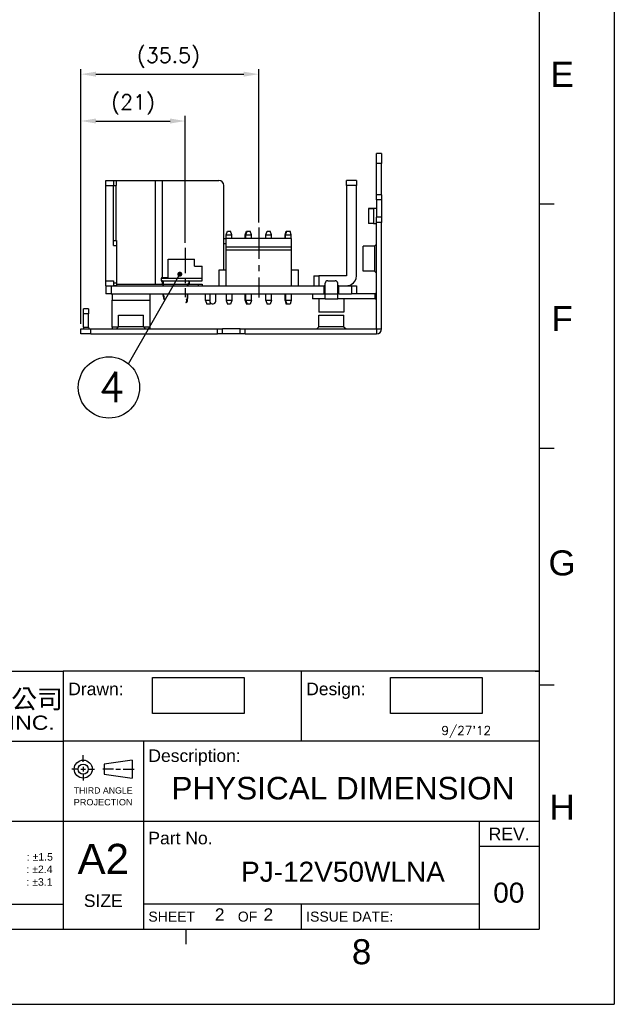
# Model space of a CAD drawing. Extents: x 210 to 804, y -840 to 420.
# Tile 7 of 50: x 685 to 804, y -840 to -644. Entities that reach past the tile are written whole.
import ezdxf
from ezdxf.enums import TextEntityAlignment as Align

# ---------------------------------------------------------------- set-up
doc = ezdxf.new("R2010")
doc.units = 0
doc.header["$LTSCALE"] = 0.5
doc.header["$XCLIPFRAME"] = 0
doc.linetypes.add('CENTER', pattern=[2, 1.25, -0.25, 0.25, -0.25])
doc.layers.get('0').update_dxf_attribs({"linetype": 'CONTINUOUS'})
doc.layers.get('Defpoints').update_dxf_attribs({"linetype": 'CONTINUOUS'})
for name, color, linetype in [('2', 2, 'CONTINUOUS'), ('3', 3, 'CONTINUOUS'), ('c', 4, 'CENTER'), ('DIM', 7, 'CONTINUOUS'), ('PAPER', 7, 'CONTINUOUS')]:
    doc.layers.add(name, color=color, linetype=linetype)
doc.layers.add('Dimension', color=2, linetype='CONTINUOUS', lineweight=9)
doc.styles.add('ARIAL', font='ARIAL.TTF')
doc.styles.add('SIMPLEX', font='SIMPLEX.shx')
doc.styles.add('微軟正黑體', font='MSJH.ttf')
doc.dimstyles.new('STANDARD$0', dxfattribs={"dimtxt": 3, "dimasz": 3, "dimexe": 1, "dimexo": 1, "dimgap": 1, "dimtad": 1, "dimdec": 1, "dimzin": 0, "dimdsep": 46, "dimtxsty": 'STANDARD', "dimcen": -0.5, "dimclrd": 2, "dimclre": 2, "dimclrt": 2, "dimadec": 1, "dimazin": 0, "dimtfac": 1, "dimtdec": 1, "dimtmove": 0, "dimatfit": 3, "dimfxl": 1, "dimtolj": 1, "dimtzin": 0, "dimarcsym": 0})
picture_1 = doc.add_image_def('image1.tif', size_in_pixel=(256, 100))

# ---------------------------------------------------------------- blocks, each defined once
blk = doc.blocks.new('A2')
at = {"layer": '3'}
blk.add_line((598.9999998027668, 20.00000003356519), (693.9999998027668, 20.00000003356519), dxfattribs=at)
at = {"layer": 'PAPER', "color": 4}
for p in [(803.9999998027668, 420.0000000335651), (209.9999998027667, 3.35651293e-08)]:
    blk.add_line(p, (803.9999998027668, 3.35651293e-08), dxfattribs=at)
at = {"layer": 'PAPER', "color": 3}
for p, q in [((788.9999998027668, 405.0000000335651), (788.9999998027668, 15.00000003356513)), ((598.9999998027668, 66.50000003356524), (693.9999998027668, 66.50000003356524)), ((788.9999998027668, 66.50000003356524), (693.9999998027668, 66.50000003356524)), ((693.9999998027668, 66.50000003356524), (693.9999998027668, 15.00000003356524)), ((741.4999998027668, 66.50000003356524), (741.4999998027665, 52.50000003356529)), ((788.1999998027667, 66.50000003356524), (788.9999998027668, 66.50000003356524)), ((788.1999998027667, 66.50000003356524), (788.9999998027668, 66.50000003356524)), ((598.9999998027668, 52.50000003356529), (693.9999998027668, 52.50000003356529)), ((788.9999998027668, 52.50000003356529), (693.9999998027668, 52.50000003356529)), ((709.9999998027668, 52.50000003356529), (709.9999998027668, 15.00000003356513)), ((693.9999998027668, 36.50000003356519), (598.9999998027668, 36.50000003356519)), ((788.9999998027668, 36.50000003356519), (693.9999998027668, 36.50000003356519)), ((776.9999998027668, 36.50000003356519), (776.9999998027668, 15.00000003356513)), ((788.9999998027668, 31.50000003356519), (776.9999998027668, 31.50000003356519)), ((776.9999998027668, 20.00000003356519), (709.9999998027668, 20.00000003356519)), ((741.4999998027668, 20.00000003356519), (741.4999998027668, 15.00000003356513)), ((224.9999998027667, 15.00000003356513), (788.9999998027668, 15.00000003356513))]:
    blk.add_line(p, q, dxfattribs=at)
at = {"layer": 'PAPER', "color": 2}
for p, q in [((788.9999998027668, 159.7500000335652), (791.9999998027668, 159.7500000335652)), ((788.9999998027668, 111.0000000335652), (791.9999998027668, 111.0000000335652)), ((788.9999998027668, 63.75000003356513), (791.9999998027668, 63.75000003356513)), ((697.9883823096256, 48.37758921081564), (697.9883823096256, 49.69758921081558)), ((697.9883823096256, 47.41033061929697), (697.9883823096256, 46.45033061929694)), ((707.788382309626, 48.73033061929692), (702.1883823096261, 47.93033061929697)), ((702.1883823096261, 47.93033061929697), (702.1883823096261, 45.93033061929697)), ((707.788382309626, 48.73033061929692), (707.788382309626, 45.130330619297)), ((697.0283823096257, 46.93033061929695), (695.7083823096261, 46.93033061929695)), ((697.5083823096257, 46.93033061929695), (698.4683823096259, 46.93033061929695)), ((697.9883823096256, 45.97033061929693), (697.9883823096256, 44.65033061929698)), ((698.9483823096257, 46.93033061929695), (700.2683823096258, 46.93033061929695)), ((704.0221973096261, 46.93033061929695), (701.894932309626, 46.93033061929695)), ((702.1883823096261, 45.93033061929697), (707.788382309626, 45.130330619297)), ((704.5021973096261, 46.93033061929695), (705.462197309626, 46.93033061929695)), ((705.9421973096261, 46.93033061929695), (708.1750923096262, 46.93033061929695)), ((718.4999998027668, 15.00000003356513), (718.4999998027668, 12.00000003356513))]:
    blk.add_line(p, q, dxfattribs=at)
for radius in [1.8, 1]:
    blk.add_circle((697.9883823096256, 46.93033061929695), radius, dxfattribs=at)
at = {"style": 'ARIAL'}
for tag, height, p in [('TITLE', 4.5, (749.8377907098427, 40.88377067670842)), ('XXXXXXXXXX', 4, (749.8377907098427, 24.45659052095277))]:
    blk.add_attdef(tag, text='', height=height, dxfattribs=at).set_placement(p, align=Align.CENTER)
for tag, p, height in [('V', (625.6630485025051, 30.86000522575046), 2), ('00', (779.8280732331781, 20.28018844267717), 4), ('mm', (631.875994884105, 16.45750382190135), 2.5), ('ADP-XX', (656.659324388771, 16.14801214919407), 2.5), ('2_____2', (724.258728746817, 16.65955374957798), 2.5), ("XX/XX'XX", (760.1318256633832, 16.13754597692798), 2.5), ('--', (612.8811482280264, 16.26183640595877), 2.5)]:
    blk.add_attdef(tag, p, '', height=height, dxfattribs=at)
at = {"layer": '2', "style": '微軟正黑體'}
blk.add_text('台達電子工業股份有限公司', height=3.779999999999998, dxfattribs=at).set_placement((632.0603752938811, 59.0231061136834))
at = {"layer": 'PAPER', "color": 1, "style": 'ARIAL'}
for s, p in [('E', (793.5830615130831, 185.593984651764)), ('F', (793.5830615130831, 136.843984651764)), ('G', (793.5830615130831, 88.09398465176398)), ('H', (793.5830615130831, 39.343984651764)), ('8', (753.5625809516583, 10.49501010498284))]:
    blk.add_text(s, height=5, dxfattribs=at).set_placement(p, align=Align.MIDDLE)
at = {"layer": 'PAPER', "color": 2, "style": 'ARIAL'}
for s, height, p in [('Drawn:', 2.5, (694.9999998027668, 61.69002281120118)), ('Design:', 2.5, (742.4999998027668, 61.69002281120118)), ('Description:', 2.5, (710.9999998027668, 48.37054779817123)), ('Part No.', 2.5, (710.9999998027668, 31.92651869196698)), (': %%P1.5', 1.5, (686.723986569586, 28.67465352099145)), (': %%P2.4', 1.5, (686.6466031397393, 26.18630220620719)), (': %%P3.1', 1.5, (686.6466031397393, 23.66392814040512))]:
    blk.add_text(s, height=height, dxfattribs=at).set_placement(p)
at = {"layer": 'PAPER', "color": 2, "style": 'ARIAL', "width": 1.154139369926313}
blk.add_text('DELTA ELECTRONICS, INC.', height=2.840039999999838, dxfattribs=at).set_placement((632.0121770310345, 54.77781909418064), (692.3138955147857, 54.77781909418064), align=Align.FIT)
at = {"layer": 'PAPER', "color": 2, "linetype": 'ByBlock', "style": 'ARIAL'}
for s, width, p, p2 in [('THIRD ANGLE', 1.000793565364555, (696.0942723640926, 42.06052945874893), (707.8438687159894, 42.06052945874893)), ('PROJECTION', 1.044017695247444, (696.0942723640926, 39.70713873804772), (707.8439223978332, 39.70713873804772))]:
    blk.add_text(s, height=1.25, dxfattribs=dict(at, width=width)).set_placement(p, p2, align=Align.FIT)
at = {"layer": 'PAPER', "color": 2, "style": 'ARIAL'}
blk.add_text('REV.', height=2.5, dxfattribs=at).set_placement((782.9999998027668, 34.00000003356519), align=Align.MIDDLE_CENTER)
for s, height, p in [('A2', 6, (701.9999998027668, 26.02284159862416)), ('SIZE', 2.5, (701.9999998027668, 19.42694103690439))]:
    blk.add_text(s, height=height, dxfattribs=at).set_placement(p, align=Align.CENTER)
for s, p in [('SHEET           OF', (710.9999998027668, 17.50000003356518)), ('ISSUE DATE:', (742.4999998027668, 17.50000003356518))]:
    blk.add_text(s, height=2, dxfattribs=at).set_placement(p, align=Align.MIDDLE_LEFT)
blk = doc.blocks.new('*D133')
at = {"layer": 'Defpoints', "color": 0}
for p in [(733.0204437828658, -654.3698581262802), (733.0204437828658, -684.9617611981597), (697.5404437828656, -705.1927519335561)]:
    blk.add_point(p, dxfattribs=at)
at = {"layer": 'DIM', "lineweight": -2}
for p, q in [((697.5404437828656, -704.1927519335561), (697.5404437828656, -653.3698581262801)), ((733.0204437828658, -683.9617611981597), (733.0204437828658, -653.3698581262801)), ((700.5404437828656, -654.3698581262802), (730.0204437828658, -654.3698581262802))]:
    blk.add_line(p, q, dxfattribs=at)
at = {"layer": 'DIM'}
for points in [[(700.5404437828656, -653.8698581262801), (700.5404437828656, -654.8698581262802), (697.5404437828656, -654.3698581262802)], [(730.0204437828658, -653.8698581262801), (730.0204437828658, -654.8698581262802), (733.0204437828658, -654.3698581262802)]]:
    blk.add_solid(points, dxfattribs=at)
at = {"layer": 'DIM', "insert": (715.0004437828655, -651.0841438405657), "char_height": 3, "attachment_point": 5, "style": 'SIMPLEX'}
blk.add_mtext('\\A1;(35.5)', dxfattribs=at)
blk = doc.blocks.new('*D134')
at = {"layer": 'Defpoints', "color": 0}
for p in [(718.3404437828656, -663.7207688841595), (718.3404437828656, -689.06176119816), (697.5404437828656, -705.1927519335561)]:
    blk.add_point(p, dxfattribs=at)
at = {"layer": 'DIM', "lineweight": -2}
for p, q in [((697.5404437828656, -704.1927519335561), (697.5404437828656, -662.7207688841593)), ((700.5404437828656, -663.7207688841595), (715.3404437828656, -663.7207688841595)), ((718.3404437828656, -688.06176119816), (718.3404437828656, -662.7207688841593))]:
    blk.add_line(p, q, dxfattribs=at)
at = {"layer": 'DIM'}
for points in [[(700.5404437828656, -663.2207688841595), (700.5404437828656, -664.2207688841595), (697.5404437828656, -663.7207688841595)], [(715.3404437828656, -663.2207688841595), (715.3404437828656, -664.2207688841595), (718.3404437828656, -663.7207688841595)]]:
    blk.add_solid(points, dxfattribs=at)
at = {"layer": 'DIM', "insert": (707.9404437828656, -660.435054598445), "char_height": 3, "attachment_point": 5, "style": 'SIMPLEX'}
blk.add_mtext('\\A1;(21)', dxfattribs=at)

msp = doc.modelspace()

# ---------------------------------------------------------------- linework, layer by layer
at = {"color": 7, "linetype": 'Continuous'}
for p, q in [((757.5404437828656, -670.1927519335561), (756.5404437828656, -670.1927519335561)), ((756.5404437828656, -672.1927519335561), (756.5404437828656, -670.1927519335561)), ((757.5404437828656, -670.1927519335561), (757.5404437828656, -672.1927519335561)), ((757.5404437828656, -672.1927519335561), (756.5404437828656, -672.1927519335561)), ((756.5404437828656, -678.4427519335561), (756.5404437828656, -672.1927519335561)), ((757.5404437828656, -678.4427519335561), (757.5404437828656, -672.1927519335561)), ((702.5404437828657, -675.5927519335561), (704.0404437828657, -675.5927519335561)), ((702.5404437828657, -676.5927519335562), (702.5404437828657, -675.5927519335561)), ((702.5404437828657, -675.5927519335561), (704.0404437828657, -675.5927519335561)), ((704.0404437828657, -675.5927519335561), (704.0404437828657, -676.5927519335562)), ((704.0404437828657, -675.5927519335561), (704.5404437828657, -675.5927519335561)), ((704.0404437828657, -675.5927519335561), (704.5404437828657, -675.5927519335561)), ((704.5404437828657, -675.5927519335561), (704.5404437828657, -676.5927519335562)), ((704.5404437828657, -675.5927519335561), (712.4333370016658, -675.5927519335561)), ((712.4333370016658, -675.5927519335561), (713.8333370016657, -675.5927519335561)), ((712.4333370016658, -696.2927519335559), (712.4333370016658, -675.5927519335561)), ((713.8333370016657, -675.5927519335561), (725.0404437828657, -675.5927519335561)), ((713.8333370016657, -694.992751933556), (713.8333370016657, -675.5927519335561)), ((752.5404437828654, -675.5927519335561), (750.5404437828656, -675.5927519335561)), ((750.5404437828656, -676.5927519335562), (750.5404437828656, -675.5927519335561)), ((752.5404437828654, -675.5927519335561), (752.5404437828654, -676.5927519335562)), ((702.5404437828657, -695.5927519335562), (702.5404437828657, -676.5927519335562)), ((702.5404437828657, -676.5927519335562), (704.0404437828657, -676.5927519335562)), ((704.0404437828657, -688.542751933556), (704.0404437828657, -676.5927519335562)), ((704.0404437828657, -676.5927519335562), (704.5404437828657, -676.5927519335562)), ((704.5404437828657, -687.542751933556), (704.5404437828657, -676.5927519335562)), ((726.0404437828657, -693.392751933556), (726.0404437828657, -676.5927519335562)), ((750.5404437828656, -676.5927519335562), (750.5404437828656, -694.5927519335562)), ((752.5404437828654, -676.5927519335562), (750.5404437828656, -676.5927519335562)), ((752.5404437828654, -694.5927519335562), (752.5404437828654, -676.5927519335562)), ((757.5404437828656, -678.4427519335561), (756.5404437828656, -678.4427519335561)), ((756.5404437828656, -679.442751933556), (756.5404437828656, -678.4427519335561)), ((757.5404437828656, -679.442751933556), (756.5404437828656, -679.442751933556)), ((756.5404437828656, -679.442751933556), (756.5404437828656, -682.9427519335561)), ((757.5404437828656, -678.4427519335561), (757.5404437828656, -679.442751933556)), ((757.5404437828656, -679.442751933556), (757.5404437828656, -682.9427519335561)), ((755.9404437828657, -681.1927519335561), (754.9404437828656, -681.1927519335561)), ((754.9404437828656, -681.1927519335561), (755.9404437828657, -681.1927519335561)), ((754.9404437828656, -681.1927519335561), (754.9404437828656, -684.1927519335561)), ((756.5404437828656, -681.1927519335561), (755.9404437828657, -681.1927519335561)), ((755.9404437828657, -681.1927519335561), (755.9404437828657, -684.1927519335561)), ((757.5404437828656, -682.9427519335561), (756.5404437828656, -682.9427519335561)), ((756.5404437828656, -683.942751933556), (756.5404437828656, -682.9427519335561)), ((757.5404437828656, -682.9427519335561), (757.5404437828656, -683.942751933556)), ((726.5104437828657, -686.4127519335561), (726.7725023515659, -685.692751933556)), ((726.7725023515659, -685.692751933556), (727.3883852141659, -685.692751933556)), ((727.6504437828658, -686.4127519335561), (727.3883852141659, -685.692751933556)), ((730.3504437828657, -686.4127519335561), (730.6125023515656, -685.692751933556)), ((730.4704437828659, -686.4127519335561), (730.7325023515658, -685.692751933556)), ((730.6125023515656, -685.692751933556), (730.7325023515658, -685.692751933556)), ((730.7325023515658, -685.692751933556), (731.3483852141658, -685.692751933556)), ((731.6104437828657, -686.4127519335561), (731.3483852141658, -685.692751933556)), ((734.430443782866, -686.4127519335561), (734.6925023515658, -685.692751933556)), ((734.6925023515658, -685.692751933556), (735.3083852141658, -685.692751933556)), ((735.5704437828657, -686.4127519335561), (735.3083852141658, -685.692751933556)), ((738.2704437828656, -686.4127519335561), (738.5325023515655, -685.692751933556)), ((738.3904437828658, -686.4127519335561), (738.652502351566, -685.692751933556)), ((738.5325023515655, -685.692751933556), (738.652502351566, -685.692751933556)), ((738.652502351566, -685.692751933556), (739.2683852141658, -685.692751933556)), ((739.5304437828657, -686.4127519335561), (739.2683852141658, -685.692751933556)), ((755.9404437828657, -684.1927519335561), (754.9404437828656, -684.1927519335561)), ((755.9404437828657, -684.1927519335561), (756.5404437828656, -684.1927519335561)), ((757.5404437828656, -683.942751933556), (756.5404437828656, -683.942751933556)), ((756.5404437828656, -705.1927519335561), (756.5404437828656, -683.942751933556)), ((757.5404437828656, -705.1927519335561), (757.5404437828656, -683.942751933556)), ((704.0404437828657, -687.542751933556), (704.6404437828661, -687.542751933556)), ((704.6404437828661, -687.542751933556), (704.6404437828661, -688.542751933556)), ((726.0404437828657, -687.1927519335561), (726.5054437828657, -687.1927519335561)), ((739.5354437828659, -687.1927519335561), (726.5054437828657, -687.1927519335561)), ((726.5054437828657, -688.892751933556), (726.5054437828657, -687.1927519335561)), ((726.5104437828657, -687.1927519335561), (726.5104437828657, -686.4127519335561)), ((726.5104437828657, -686.4127519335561), (727.6504437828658, -686.4127519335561)), ((727.6504437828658, -687.1927519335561), (727.6504437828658, -686.4127519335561)), ((730.3504437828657, -687.1927519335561), (730.3504437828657, -686.4127519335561)), ((730.3504437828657, -686.4127519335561), (730.4704437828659, -686.4127519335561)), ((730.4704437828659, -687.1927519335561), (730.4704437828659, -686.4127519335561)), ((730.4704437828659, -686.4127519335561), (731.6104437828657, -686.4127519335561)), ((731.6104437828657, -687.1927519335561), (731.6104437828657, -686.4127519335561)), ((734.430443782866, -687.1927519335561), (734.430443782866, -686.4127519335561)), ((734.430443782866, -686.4127519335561), (735.5704437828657, -686.4127519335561)), ((735.5704437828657, -687.1927519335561), (735.5704437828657, -686.4127519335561)), ((738.2704437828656, -687.1927519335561), (738.2704437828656, -686.4127519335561)), ((738.2704437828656, -686.4127519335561), (738.3904437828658, -686.4127519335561)), ((738.3904437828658, -687.1927519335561), (738.3904437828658, -686.4127519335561)), ((738.3904437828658, -686.4127519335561), (739.5304437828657, -686.4127519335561)), ((739.5304437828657, -687.1927519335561), (739.5304437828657, -686.4127519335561)), ((739.5354437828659, -688.892751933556), (739.5354437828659, -687.1927519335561)), ((704.0404437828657, -688.542751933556), (704.6404437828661, -688.542751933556)), ((704.6404437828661, -688.542751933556), (704.6404437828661, -696.042751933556)), ((726.0404437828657, -688.172751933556), (726.5054437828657, -688.172751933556)), ((726.5054437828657, -689.472751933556), (726.5054437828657, -688.892751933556)), ((739.5354437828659, -688.892751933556), (726.5054437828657, -688.892751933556)), ((739.5354437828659, -689.472751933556), (726.5054437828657, -689.472751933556)), ((726.5054437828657, -696.592751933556), (726.5054437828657, -689.472751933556)), ((739.5354437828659, -689.472751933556), (739.5354437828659, -688.892751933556)), ((739.5354437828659, -696.592751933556), (739.5354437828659, -689.472751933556)), ((756.1262304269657, -688.6927519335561), (753.8404437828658, -688.6927519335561)), ((753.8404437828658, -689.6932657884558), (753.8404437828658, -688.6931662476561)), ((753.8404437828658, -691.1927519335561), (753.8404437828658, -689.6932657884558)), ((756.1262304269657, -688.6927519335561), (756.5404437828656, -688.2785386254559)), ((714.9404437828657, -694.992751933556), (714.9404437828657, -691.292751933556)), ((714.9404437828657, -691.292751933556), (716.4715883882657, -691.292751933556)), ((714.9404437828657, -694.992751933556), (714.9404437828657, -691.292751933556)), ((716.4715883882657, -691.292751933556), (718.3404437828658, -691.292751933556)), ((718.3404437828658, -691.292751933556), (720.2093318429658, -691.292751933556)), ((720.2093318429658, -692.6927519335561), (720.2093318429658, -691.292751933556)), ((753.8404437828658, -692.692238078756), (753.8404437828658, -691.1927519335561)), ((720.2093318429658, -692.6927519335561), (721.7404437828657, -692.6927519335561)), ((721.7404437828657, -695.0927519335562), (721.7404437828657, -692.6927519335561)), ((721.7404437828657, -695.0927519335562), (721.7404437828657, -692.6927519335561)), ((725.1004437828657, -693.392751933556), (726.5054437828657, -693.392751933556)), ((725.1004437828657, -696.592751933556), (725.1004437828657, -693.392751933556)), ((739.5354437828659, -693.392751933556), (740.9404437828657, -693.392751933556)), ((740.9404437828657, -696.592751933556), (740.9404437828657, -693.392751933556)), ((753.8404437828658, -693.6923376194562), (753.8404437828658, -692.692238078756)), ((702.5404437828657, -696.592751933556), (702.5404437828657, -695.5927519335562)), ((702.5404437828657, -695.5927519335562), (704.0404437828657, -695.5927519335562)), ((704.0404437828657, -695.5927519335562), (704.0404437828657, -696.042751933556)), ((713.5404437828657, -695.1927519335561), (713.6404437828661, -695.1927519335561)), ((713.5404437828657, -695.1927519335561), (713.5404437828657, -695.542751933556)), ((713.5404437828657, -695.542751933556), (713.6404437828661, -695.542751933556)), ((713.6404437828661, -695.0927519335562), (718.3404437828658, -695.0927519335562)), ((713.6404437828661, -695.5927519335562), (713.6404437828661, -695.0927519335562)), ((713.6404437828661, -695.5927519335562), (721.7404437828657, -695.5927519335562)), ((713.7404437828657, -694.992751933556), (713.7404437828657, -695.0927519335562)), ((715.0404437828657, -694.992751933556), (713.7404437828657, -694.992751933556)), ((713.8333370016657, -695.642751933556), (713.8333370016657, -695.5927519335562)), ((715.0404437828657, -694.992751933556), (715.0404437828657, -695.0927519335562)), ((717.7404437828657, -695.5927519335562), (717.7404437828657, -695.6927519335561)), ((718.3404437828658, -695.0927519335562), (721.7404437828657, -695.0927519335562)), ((719.0404437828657, -695.5927519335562), (719.0404437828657, -695.6927519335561)), ((721.7404437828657, -695.5927519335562), (721.7404437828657, -695.0927519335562)), ((744.0404437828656, -694.5927519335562), (745.0404437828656, -694.5927519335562)), ((744.0404437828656, -694.5927519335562), (744.0404437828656, -696.592751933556)), ((750.5404437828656, -694.5927519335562), (745.0404437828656, -694.5927519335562)), ((745.0404437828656, -694.5927519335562), (745.0404437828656, -696.592751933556)), ((746.7904437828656, -695.5927519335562), (748.2904437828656, -695.5927519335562)), ((756.1262304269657, -693.6927519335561), (753.8404437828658, -693.6927519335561)), ((756.1262304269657, -693.6927519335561), (756.5404437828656, -694.1069652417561)), ((702.5404437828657, -696.592751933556), (703.5404437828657, -696.592751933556)), ((702.5404437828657, -696.592751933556), (702.5404437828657, -698.192751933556)), ((703.5404437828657, -696.592751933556), (746.0904437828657, -696.592751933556)), ((703.5404437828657, -696.592751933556), (703.5404437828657, -698.192751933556)), ((704.0404437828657, -696.042751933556), (704.0404437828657, -696.542751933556)), ((704.0404437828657, -696.042751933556), (704.6404437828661, -696.042751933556)), ((704.0404437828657, -696.542751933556), (704.6404437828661, -696.542751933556)), ((704.6404437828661, -696.042751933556), (704.6404437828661, -696.542751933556)), ((704.6404437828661, -696.2927519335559), (712.4333370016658, -696.2927519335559)), ((704.6404437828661, -696.542751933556), (704.6404437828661, -696.592751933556)), ((712.4333370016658, -696.2927519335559), (713.8333370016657, -696.2927519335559)), ((713.8404437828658, -695.642751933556), (713.7404437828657, -695.642751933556)), ((713.7404437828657, -695.742751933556), (713.7404437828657, -695.642751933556)), ((713.8404437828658, -695.742751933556), (713.7404437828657, -695.742751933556)), ((713.8333370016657, -696.2927519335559), (713.8333370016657, -695.742751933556)), ((713.8333370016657, -696.2927519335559), (713.9404437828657, -696.2927519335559)), ((713.8404437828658, -695.642751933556), (713.8404437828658, -695.742751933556)), ((714.0404437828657, -695.8427519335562), (713.9404437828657, -695.8427519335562)), ((713.9404437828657, -696.592751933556), (713.9404437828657, -695.8427519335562)), ((714.0404437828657, -696.592751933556), (714.0404437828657, -695.8427519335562)), ((714.0404437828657, -696.2927519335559), (718.8093795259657, -696.2927519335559)), ((719.0404437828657, -695.6927519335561), (717.7404437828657, -695.6927519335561)), ((718.7404437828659, -696.442751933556), (718.7404437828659, -696.592751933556)), ((718.7404437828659, -696.442751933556), (718.8404437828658, -696.442751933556)), ((718.8404437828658, -696.442751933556), (718.8404437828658, -696.592751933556)), ((719.0404437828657, -696.2427519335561), (718.9404437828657, -696.2427519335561)), ((718.9404437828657, -696.2427519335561), (718.9404437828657, -696.3427519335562)), ((719.0404437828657, -696.3427519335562), (718.9404437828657, -696.3427519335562)), ((719.0404437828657, -696.3427519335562), (719.0404437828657, -696.2427519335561)), ((719.1404437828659, -696.142751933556), (719.1404437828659, -695.792751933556)), ((719.2404437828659, -695.792751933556), (719.1404437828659, -695.792751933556)), ((719.2404437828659, -696.142751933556), (719.1404437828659, -696.142751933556)), ((719.1715080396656, -696.2927519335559), (721.7404437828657, -696.2927519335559)), ((719.2404437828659, -696.142751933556), (719.2404437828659, -695.792751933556)), ((721.0204437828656, -696.592751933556), (721.0204437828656, -696.2927519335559)), ((721.7404437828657, -696.2927519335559), (721.7404437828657, -696.592751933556)), ((746.2904437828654, -696.592751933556), (746.0904437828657, -696.592751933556)), ((746.0904437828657, -698.192751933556), (746.0904437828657, -696.592751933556)), ((746.2904437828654, -698.192751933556), (746.2904437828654, -696.0927519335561)), ((748.7904437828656, -698.192751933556), (748.7904437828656, -696.0927519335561)), ((748.9904437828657, -696.592751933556), (748.7904437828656, -696.592751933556)), ((748.9904437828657, -698.192751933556), (748.9904437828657, -696.592751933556)), ((748.9904437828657, -696.592751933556), (751.5404437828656, -696.592751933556)), ((751.5404437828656, -696.592751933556), (752.5404437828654, -696.592751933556)), ((751.5404437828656, -696.592751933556), (751.5404437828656, -698.192751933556)), ((752.5404437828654, -696.592751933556), (752.5404437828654, -698.192751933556)), ((703.5404437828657, -698.192751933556), (702.5404437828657, -698.192751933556)), ((703.5404437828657, -698.192751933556), (703.7904437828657, -698.192751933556)), ((703.7904437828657, -698.192751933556), (711.2904437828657, -698.192751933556)), ((703.7904437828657, -698.192751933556), (703.7904437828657, -699.1927519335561)), ((703.7904437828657, -699.1927519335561), (703.7904437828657, -699.492751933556)), ((703.7904437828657, -704.8927519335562), (703.7904437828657, -699.492751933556)), ((703.7904437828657, -699.492751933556), (711.2904437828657, -699.492751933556)), ((711.2904437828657, -698.192751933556), (746.0904437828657, -698.192751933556)), ((711.2904437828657, -698.192751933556), (711.2904437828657, -699.1927519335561)), ((711.2904437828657, -699.1927519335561), (711.2904437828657, -699.492751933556)), ((711.2904437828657, -699.492751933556), (711.2904437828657, -704.8927519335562)), ((713.9404437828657, -698.5599092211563), (713.9404437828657, -698.192751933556)), ((713.9404437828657, -698.5599092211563), (714.0404437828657, -698.5599092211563)), ((713.9990224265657, -698.7013305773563), (714.0697331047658, -698.6306198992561)), ((713.9990224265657, -698.7013305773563), (714.0232864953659, -698.725594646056)), ((714.0232864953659, -698.725594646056), (714.0818651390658, -698.784173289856)), ((714.0404437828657, -698.5599092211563), (714.0404437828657, -698.192751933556)), ((714.0746697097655, -698.7769778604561), (714.0513459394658, -698.780670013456)), ((714.0525758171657, -698.796305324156), (714.0513459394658, -698.780670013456)), ((714.1525758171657, -698.796305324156), (714.0525758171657, -698.796305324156)), ((714.0525758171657, -699.130619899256), (714.0525758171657, -698.796305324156)), ((714.0525758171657, -699.130619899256), (714.1525758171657, -699.130619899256)), ((714.0697331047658, -698.6306198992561), (714.1525758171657, -698.713462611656)), ((714.0818651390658, -698.784173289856), (714.1380766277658, -698.7279618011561)), ((714.1501160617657, -698.765034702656), (714.0917670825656, -698.774271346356)), ((714.1111544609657, -699.2720412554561), (714.1818651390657, -699.2013305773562)), ((714.1111544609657, -699.2720412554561), (714.2293525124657, -699.3902393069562)), ((714.1380766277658, -698.7279618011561), (714.1525758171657, -698.713462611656)), ((714.1525758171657, -698.796305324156), (714.1501160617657, -698.765034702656)), ((714.1525758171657, -699.130619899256), (714.1525758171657, -698.796305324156)), ((714.1818651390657, -699.2013305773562), (714.3000631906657, -699.319528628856)), ((714.2293525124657, -699.3902393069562), (714.3000631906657, -699.319528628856)), ((718.6283117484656, -699.3134626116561), (718.7111544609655, -699.2306198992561)), ((718.6428109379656, -699.3279618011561), (718.6283117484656, -699.3134626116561)), ((718.6283117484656, -699.3963053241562), (718.6307715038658, -699.365034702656)), ((718.6283117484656, -699.3963053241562), (718.6283117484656, -699.7306198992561)), ((718.6283117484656, -699.3963053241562), (718.7283117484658, -699.3963053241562)), ((718.6307715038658, -699.365034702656), (718.6891204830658, -699.3742713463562)), ((718.699022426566, -699.3841732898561), (718.6428109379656, -699.3279618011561)), ((718.699022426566, -699.3841732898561), (718.7576010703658, -699.3255946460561)), ((718.7062178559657, -699.3769778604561), (718.7295416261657, -699.3806700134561)), ((718.7818651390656, -699.3013305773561), (718.7111544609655, -699.2306198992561)), ((718.7283117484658, -699.3963053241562), (718.7295416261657, -699.3806700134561)), ((718.7283117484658, -699.3963053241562), (718.7283117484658, -699.7306198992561)), ((718.7404437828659, -698.192751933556), (718.7404437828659, -699.159909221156)), ((718.8404437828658, -699.159909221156), (718.7404437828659, -699.159909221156)), ((718.7576010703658, -699.3255946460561), (718.7818651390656, -699.3013305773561)), ((718.8404437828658, -698.192751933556), (718.8404437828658, -699.159909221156)), ((722.430443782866, -699.572751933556), (722.430443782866, -698.192751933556)), ((723.2404437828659, -698.192751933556), (723.2404437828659, -699.6927519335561)), ((724.4404437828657, -699.6927519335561), (724.4404437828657, -698.192751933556)), ((726.5104437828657, -698.192751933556), (726.5104437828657, -699.572751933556)), ((727.6504437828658, -698.192751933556), (727.6504437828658, -699.572751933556)), ((730.3504437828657, -699.572751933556), (730.3504437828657, -698.192751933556)), ((730.4704437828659, -699.572751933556), (730.4704437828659, -698.192751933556)), ((731.6104437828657, -699.572751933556), (731.6104437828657, -698.192751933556)), ((734.430443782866, -699.572751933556), (734.430443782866, -698.192751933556)), ((735.5704437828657, -699.572751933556), (735.5704437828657, -698.192751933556)), ((738.2704437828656, -699.572751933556), (738.2704437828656, -698.192751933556)), ((738.3904437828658, -698.192751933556), (738.3904437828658, -699.572751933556)), ((739.5304437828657, -698.192751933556), (739.5304437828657, -699.572751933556)), ((743.7904437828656, -698.192751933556), (743.7904437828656, -699.1927519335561)), ((746.2904437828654, -699.1927519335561), (743.7904437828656, -699.1927519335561)), ((745.0404437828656, -699.1927519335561), (745.0404437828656, -701.892751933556)), ((746.2904437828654, -698.192751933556), (746.0904437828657, -698.192751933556)), ((746.2904437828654, -699.1927519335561), (746.2904437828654, -698.192751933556)), ((746.2904437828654, -698.192751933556), (748.7904437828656, -698.192751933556)), ((746.2904437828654, -699.1927519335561), (748.7904437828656, -699.1927519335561)), ((748.9904437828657, -698.192751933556), (748.7904437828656, -698.192751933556)), ((748.7904437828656, -699.1927519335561), (748.7904437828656, -698.192751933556)), ((756.2404437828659, -699.1927519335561), (748.7904437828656, -699.1927519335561)), ((748.9904437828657, -698.192751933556), (751.5404437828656, -698.192751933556)), ((750.0404437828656, -699.1927519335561), (750.0404437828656, -701.892751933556)), ((752.5404437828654, -698.192751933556), (751.5404437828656, -698.192751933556)), ((756.2404437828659, -698.192751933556), (752.5404437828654, -698.192751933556)), ((756.2404437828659, -699.1927519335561), (756.2404437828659, -698.192751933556)), ((698.0404437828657, -702.1927519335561), (698.0404437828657, -701.1927519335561)), ((699.0404437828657, -701.1927519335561), (698.0404437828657, -701.1927519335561)), ((699.0404437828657, -701.1927519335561), (699.0404437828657, -702.1927519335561)), ((718.4808243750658, -699.9195286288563), (718.5990224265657, -699.8013305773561)), ((718.5515350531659, -699.9902393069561), (718.4808243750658, -699.9195286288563)), ((718.5515350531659, -699.9902393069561), (718.6697331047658, -699.8720412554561)), ((718.6697331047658, -699.8720412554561), (718.5990224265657, -699.8013305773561)), ((718.7283117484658, -699.7306198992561), (718.6283117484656, -699.7306198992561)), ((722.430443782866, -699.572751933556), (722.692502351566, -700.292751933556)), ((723.2404437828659, -699.572751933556), (722.430443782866, -699.572751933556)), ((723.3083852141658, -700.292751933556), (722.692502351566, -700.292751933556)), ((723.4015267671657, -700.0368476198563), (723.3083852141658, -700.292751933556)), ((723.7404437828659, -700.1927519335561), (723.9404437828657, -700.1927519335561)), ((726.5104437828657, -699.572751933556), (726.7725023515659, -700.292751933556)), ((727.6504437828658, -699.572751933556), (726.5104437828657, -699.572751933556)), ((727.3883852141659, -700.292751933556), (726.7725023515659, -700.292751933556)), ((727.6504437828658, -699.572751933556), (727.3883852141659, -700.292751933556)), ((730.3504437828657, -699.572751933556), (730.6125023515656, -700.292751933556)), ((730.4704437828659, -699.572751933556), (730.3504437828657, -699.572751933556)), ((730.4704437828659, -699.572751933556), (730.7325023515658, -700.292751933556)), ((731.6104437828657, -699.572751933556), (730.4704437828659, -699.572751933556)), ((730.7325023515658, -700.292751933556), (730.6125023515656, -700.292751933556)), ((731.3483852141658, -700.292751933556), (730.7325023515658, -700.292751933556)), ((731.6104437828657, -699.572751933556), (731.3483852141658, -700.292751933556)), ((734.430443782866, -699.572751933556), (734.6925023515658, -700.292751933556)), ((735.5704437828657, -699.572751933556), (734.430443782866, -699.572751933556)), ((735.3083852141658, -700.292751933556), (734.6925023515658, -700.292751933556)), ((735.5704437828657, -699.572751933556), (735.3083852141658, -700.292751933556)), ((738.2704437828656, -699.572751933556), (738.5325023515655, -700.292751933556)), ((738.3904437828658, -699.572751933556), (738.2704437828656, -699.572751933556)), ((738.3904437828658, -699.572751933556), (738.652502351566, -700.292751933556)), ((739.5304437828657, -699.572751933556), (738.3904437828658, -699.572751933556)), ((738.652502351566, -700.292751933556), (738.5325023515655, -700.292751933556)), ((739.2683852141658, -700.292751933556), (738.652502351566, -700.292751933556)), ((739.5304437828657, -699.572751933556), (739.2683852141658, -700.292751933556)), ((698.0404437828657, -704.8927519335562), (698.0404437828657, -702.1927519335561)), ((699.0404437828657, -702.1927519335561), (698.0404437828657, -702.1927519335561)), ((699.0404437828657, -704.8927519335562), (699.0404437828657, -702.1927519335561)), ((705.0404437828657, -704.7785385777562), (705.0404437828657, -702.4927519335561)), ((705.0408580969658, -702.4927519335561), (706.040957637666, -702.4927519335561)), ((706.040957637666, -702.4927519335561), (707.5404437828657, -702.4927519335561)), ((707.5404437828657, -702.4927519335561), (709.0399299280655, -702.4927519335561)), ((709.0399299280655, -702.4927519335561), (710.0400294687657, -702.4927519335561)), ((710.0404437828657, -704.7785385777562), (710.0404437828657, -702.4927519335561)), ((745.0404437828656, -704.7785385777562), (745.0404437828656, -702.4927519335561)), ((746.040957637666, -701.892751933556), (745.0408580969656, -701.892751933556)), ((745.0408580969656, -702.4927519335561), (746.040957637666, -702.4927519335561)), ((747.5404437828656, -701.892751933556), (746.040957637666, -701.892751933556)), ((746.040957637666, -702.4927519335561), (747.5404437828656, -702.4927519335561)), ((749.0399299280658, -701.892751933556), (747.5404437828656, -701.892751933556)), ((747.5404437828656, -702.4927519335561), (749.0399299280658, -702.4927519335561)), ((750.0400294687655, -701.892751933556), (749.0399299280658, -701.892751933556)), ((749.0399299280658, -702.4927519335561), (750.0400294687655, -702.4927519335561)), ((750.0404437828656, -704.7785385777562), (750.0404437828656, -702.4927519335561)), ((697.5404437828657, -706.1927519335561), (697.5404437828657, -705.1927519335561)), ((697.5404437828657, -706.1927519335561), (697.5404437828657, -705.1927519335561)), ((697.5404437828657, -705.1927519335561), (699.5404437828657, -705.1927519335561)), ((698.0404437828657, -704.8927519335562), (699.0404437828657, -704.8927519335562)), ((699.5404437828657, -706.1927519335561), (699.5404437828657, -705.1927519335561)), ((699.5404437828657, -705.1927519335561), (724.7904437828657, -705.1927519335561)), ((703.7904437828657, -704.8927519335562), (703.7904437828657, -705.1927519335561)), ((704.9262304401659, -704.8927519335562), (703.7904437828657, -704.8927519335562)), ((705.0404437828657, -704.7785385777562), (704.6262304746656, -705.1927519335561)), ((710.0404437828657, -704.7785385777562), (710.4546570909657, -705.1927519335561)), ((711.2904437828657, -704.8927519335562), (710.1546571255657, -704.8927519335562)), ((711.2904437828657, -704.8927519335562), (711.2904437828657, -705.1927519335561)), ((724.7904437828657, -706.1927519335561), (724.7904437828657, -705.1927519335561)), ((724.7904437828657, -705.1927519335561), (725.7904437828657, -705.1927519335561)), ((725.7904437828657, -706.1927519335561), (725.7904437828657, -705.1927519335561)), ((729.2904437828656, -705.1927519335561), (725.7904437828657, -705.1927519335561)), ((729.2904437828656, -706.1927519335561), (729.2904437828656, -705.1927519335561)), ((729.2904437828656, -705.1927519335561), (730.2904437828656, -705.1927519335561)), ((730.2904437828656, -706.1927519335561), (730.2904437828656, -705.1927519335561)), ((730.2904437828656, -705.1927519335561), (756.5404437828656, -705.1927519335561)), ((745.0404437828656, -704.7785385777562), (744.6262304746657, -705.1927519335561)), ((750.0404437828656, -704.7785385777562), (750.4546570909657, -705.1927519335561)), ((756.5404437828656, -705.1927519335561), (757.5404437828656, -705.1927519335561)), ((756.5404437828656, -705.1927519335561), (756.5404437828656, -706.1927519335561)), ((699.5404437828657, -706.1927519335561), (697.5404437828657, -706.1927519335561)), ((699.5404437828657, -706.1927519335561), (724.7904437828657, -706.1927519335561)), ((725.7904437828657, -706.1927519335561), (724.7904437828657, -706.1927519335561)), ((729.2904437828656, -706.1927519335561), (725.7904437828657, -706.1927519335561)), ((730.2904437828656, -706.1927519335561), (729.2904437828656, -706.1927519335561)), ((730.2904437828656, -706.1927519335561), (756.5404437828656, -706.1927519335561))]:
    msp.add_line(p, q, dxfattribs=at)
for points in [[(756.1262304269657, -688.6927519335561), (756.1262304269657, -688.718142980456), (756.1262304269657, -689.3038133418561), (756.1262304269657, -690.488033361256), (756.1262304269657, -691.192751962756)], [(756.1262304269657, -691.192751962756), (756.1262304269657, -691.8974686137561), (756.1262304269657, -693.0816888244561), (756.1262304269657, -693.6673606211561), (756.1262304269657, -693.6927519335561)], [(707.5404437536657, -704.7785385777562), (706.8357271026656, -704.7785385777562), (705.6515068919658, -704.7785385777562), (705.0658350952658, -704.7785385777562), (705.0404437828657, -704.7785385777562)], [(710.0404437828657, -704.7785385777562), (710.0150527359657, -704.7785385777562), (709.4293823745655, -704.7785385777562), (708.2451623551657, -704.7785385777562), (707.5404437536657, -704.7785385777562)], [(747.5404437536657, -704.7785385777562), (746.8357271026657, -704.7785385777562), (745.6515068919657, -704.7785385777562), (745.0658350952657, -704.7785385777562), (745.0404437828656, -704.7785385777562)], [(750.0404437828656, -704.7785385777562), (750.0150527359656, -704.7785385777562), (749.4293823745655, -704.7785385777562), (748.2451623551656, -704.7785385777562), (747.5404437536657, -704.7785385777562)]]:
    msp.add_lwpolyline(points, dxfattribs=at)
for centre, radius, start, end in [((725.0404437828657, -676.5927519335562), 1, 0, 90), ((713.7404437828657, -695.1927519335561), 0.2, 90, 180), ((713.7404437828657, -695.542751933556), 0.2, 180, 270), ((713.7404437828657, -695.542751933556), 0.1, 210.4497667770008, 270), ((719.0404437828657, -695.792751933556), 0.2, 0, 90), ((746.7904437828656, -696.0927519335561), 0.5, 90, 180), ((748.2904437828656, -696.0927519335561), 0.5, 0, 90), ((750.5404437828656, -694.5927519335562), 2, 298.004954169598, 0), ((713.8404437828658, -695.8427519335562), 0.2, 0, 90), ((713.8404437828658, -695.8427519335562), 0.1, 0, 90), ((718.9404437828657, -696.442751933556), 0.2, 90, 180), ((718.9404437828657, -696.442751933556), 0.1, 90, 180), ((719.0404437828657, -695.792751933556), 0.1, 0, 90), ((719.0404437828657, -696.142751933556), 0.1, 270, 0), ((719.0404437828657, -696.142751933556), 0.2, 270, 0), ((750.5404437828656, -694.5927519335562), 2, 270, 298.004954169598), ((714.140443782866, -698.5599092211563), 0.2, 180, 224.9999999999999), ((713.9525758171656, -698.796305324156), 0.1, 8.99528048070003, 44.99999999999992), ((714.140443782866, -698.5599092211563), 0.1, 180, 224.9999999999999), ((714.2525758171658, -699.130619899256), 0.2, 180, 224.9999999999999), ((713.9525758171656, -698.796305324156), 0.2, 8.99528048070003, 20.20290126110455), ((714.2525758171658, -699.130619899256), 0.1, 180, 224.9999999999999), ((718.8283117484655, -699.3963053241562), 0.2, 159.7970987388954, 171.0047195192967), ((718.640443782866, -699.159909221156), 0.1, 315.0000000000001, 0), ((718.8283117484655, -699.3963053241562), 0.1, 135.0000000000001, 171.0047195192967), ((718.640443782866, -699.159909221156), 0.2, 315.0000000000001, 0), ((756.2404437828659, -697.892751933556), 0.3, 270, 0), ((756.2404437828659, -697.892751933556), 1.3, 270, 281.8951970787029), ((718.5283117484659, -699.7306198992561), 0.1, 315.0000000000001, 0), ((718.5283117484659, -699.7306198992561), 0.2, 315.0000000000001, 0), ((723.7404437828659, -699.6927519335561), 0.5, 180, 270), ((723.9404437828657, -699.6927519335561), 0.5, 270, 0), ((699.3404437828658, -704.8927519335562), 1.3, 180, 191.8676090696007), ((699.3404437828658, -704.8927519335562), 0.3, 180, 270), ((756.5404437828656, -705.1927519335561), 1, 270, 0)]:
    msp.add_arc(centre, radius, start, end, dxfattribs=at)
at = {"layer": 'c', "color": 7, "ltscale": 10}
msp.add_line((733.0204437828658, -684.9617611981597), (733.0204437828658, -698.975464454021), dxfattribs=at)
at = {"layer": 'c', "color": 7, "ltscale": 8}
msp.add_line((718.3404437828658, -689.06176119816), (718.3404437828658, -698.8745596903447), dxfattribs=at)
at = {"layer": 'DIM', "color": 7}
msp.add_line((707.0192062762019, -712.1750747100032), (717.2727318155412, -694.2949379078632), dxfattribs=at)
at = {"layer": 'DIM', "color": 7, "const_width": 0.5}
msp.add_lwpolyline([(717.1477318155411, -694.078431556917, 1), (717.3977318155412, -694.5114442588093, 1)], format="xyb", close=True, dxfattribs=at)
at = {"layer": 'DIM', "color": 7, "ltscale": 2}
msp.add_circle((703.1291778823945, -716.8956309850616), 6.116859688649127, dxfattribs=at)

# ---------------------------------------------------------------- block references
at = {"layer": 'DIM', "color": 7}
ref = msp.add_blockref('A2', (7.368528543e-07, -840.0000000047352), dxfattribs=at)
ref.add_attrib('TITLE', 'PHYSICAL DIMENSION', dxfattribs={"layer": '0', "height": 4.5, "style": 'ARIAL'}).set_placement((749.8377914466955, -799.1162293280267), align=Align.CENTER)
ref.add_attrib('XXXXXXXXXX', 'PJ-12V50WLNA', dxfattribs={"layer": '0', "height": 4, "style": 'ARIAL'}).set_placement((749.8377914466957, -815.5434094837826), align=Align.CENTER)
ref.add_attrib('00', '00', (779.828073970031, -819.7198115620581), dxfattribs={"layer": '0', "height": 4, "style": 'ARIAL'})
ref.add_attrib('2_____2', '2        2', (724.2587294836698, -823.3404462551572), dxfattribs={"layer": '0', "height": 2.5, "style": 'ARIAL'})

# ---------------------------------------------------------------- texts
at = {"layer": 'DIM', "color": 7, "ltscale": 2, "style": 'SIMPLEX'}
msp.add_text('4', height=6, dxfattribs=at).set_placement((701.1378201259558, -719.8096745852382))
at = {"layer": 'Dimension', "color": 7, "style": 'SIMPLEX'}
msp.add_text("9/27'12", height=1.75, dxfattribs=at).set_placement((769.4911136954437, -786.2254024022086))

# ---------------------------------------------------------------- dimensions: what is measured, and where the dimension line sits
at = {"layer": 'DIM', "color": 7}
for base, p2, text, picture, middle in [((733.0204437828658, -654.3698581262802), (733.0204437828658, -684.9617611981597), '(35.5)', '*D133', (715.0004437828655, -654.3698581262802)), ((718.3404437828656, -663.7207688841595), (718.3404437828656, -689.06176119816), '(21)', '*D134', (707.9404437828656, -663.7207688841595))]:
    dim = msp.add_linear_dim(base=base, p1=(697.5404437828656, -705.1927519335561), p2=p2, text=text, dimstyle='STANDARD$0', override={"dimtxsty": 'SIMPLEX', "dimcen": -2, "dimclrd": 256, "dimclre": 256, "dimclrt": 256}, dxfattribs=at)
    dim.commit()
    dim.dimension.update_dxf_attribs({"geometry": picture, "text_midpoint": middle, "dimtype": 160})

# ---------------------------------------------------------------- pictures from other files: only their frames are drawn
at = {"layer": '2', "color": 7}
image = msp.add_image(picture_1, insert=(711.8460501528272, -781.945607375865), size_in_units=(18.26914396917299, 7.136384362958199), dxfattribs=at)
image.set_boundary_path([(-0.5, -0.5), (255.5, 99.50000000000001)])
image.dxf.clipping = 0
image = msp.add_image(picture_1, insert=(759.3460501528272, -781.945607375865), size_in_units=(18.26914396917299, 7.136384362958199), dxfattribs=at)
image.set_boundary_path([(-0.5, -0.5), (255.5, 99.50000000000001)])
image.dxf.clipping = 0

doc.saveas('drawing.dxf')
